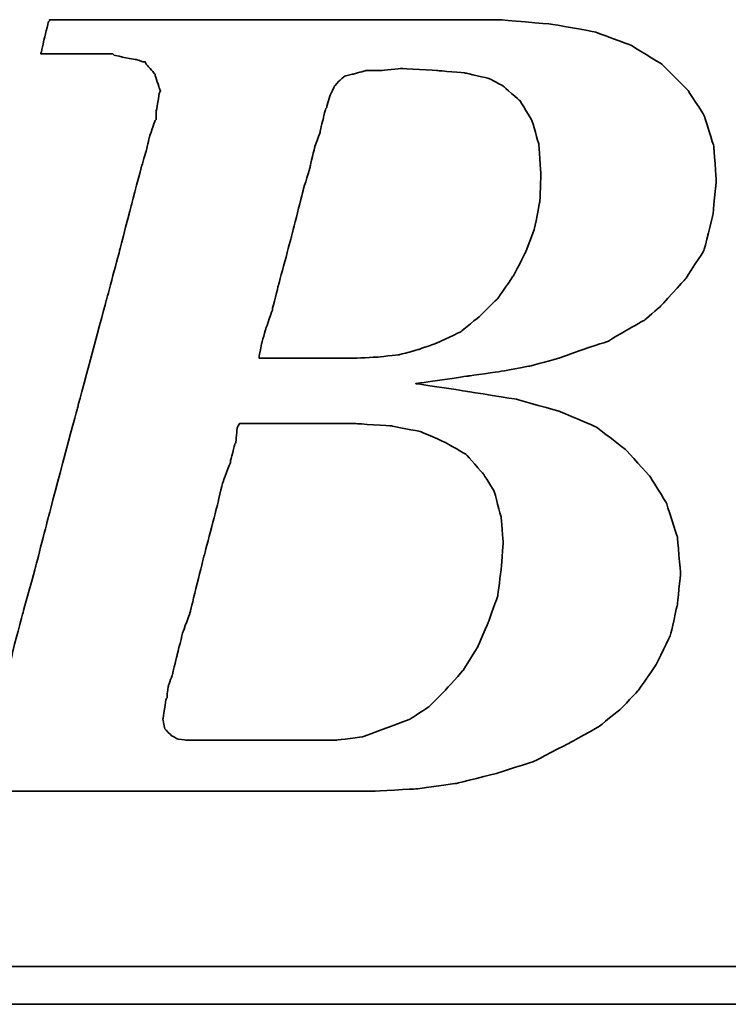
# Model space of a CAD drawing. Header units: millimetres. Extents: x 21 to 553, y -27 to 131.
# Tile 31 of 51: x 408.13 to 412.13, y 21.55 to 27.09. Entities that reach past the tile are written whole.
import ezdxf

# ---------------------------------------------------------------- set-up
doc = ezdxf.new("R2010")
doc.units = ezdxf.units.MM
doc.header["$LTSCALE"] = 0.15
doc.layers.add('DIM', color=4, linetype='CONTINUOUS')
doc.layers.add('layer 1', color=7, linetype='CONTINUOUS')

# ---------------------------------------------------------------- blocks, each defined once
blk = doc.blocks.new('TBI MOTION logo(完整正式版)')
at = {"layer": 'layer 1', "color": 22, "lineweight": 35}
for points, knots in [([(-64.65375, -6.86375), (-64.65375, -6.86375), (-64.84375, -7.29625), (-64.84375, -7.29625), (-64.84375, -7.29625), (-64.84375, -7.29625), (-64.86875, -7.34375), (-64.86875, -7.34375), (-64.86875, -7.34375), (-64.86875, -7.34375), (-64.86875, -7.36875), (-64.86875, -7.36875), (-64.86875, -7.36875), (-64.86875, -7.36875), (-65.15375, -7.65375), (-65.15375, -7.65375), (-65.15375, -7.65375), (-65.15375, -7.65375), (-65.17875, -7.65375), (-65.17875, -7.65375), (-65.17875, -7.65375), (-65.17875, -7.65375), (-65.20375, -7.67875), (-65.20375, -7.67875), (-65.20375, -7.67875), (-65.20375, -7.67875), (-65.58875, -7.87125), (-65.58875, -7.87125), (-65.58875, -7.87125), (-65.58875, -7.87125), (-65.63375, -7.87125), (-65.63375, -7.87125), (-65.63375, -7.87125), (-65.63375, -7.87125), (-65.65875, -7.89375), (-65.65875, -7.89375), (-65.65875, -7.89375), (-65.65875, -7.89375), (-66.09375, -7.94375), (-66.09375, -7.94375), (-66.09375, -7.94375), (-66.09375, -7.94375), (-66.11375, -7.94375), (-66.11375, -7.94375), (-66.11375, -7.94375), (-66.11375, -7.94375), (-66.16375, -7.94375), (-66.16375, -7.94375), (-66.16375, -7.94375), (-66.16375, -7.94375), (-66.30875, -7.94375), (-66.30875, -7.94375), (-66.30875, -7.94375), (-66.30875, -7.94375), (-66.69375, -7.94375), (-66.69375, -7.94375), (-66.69375, -7.94375), (-66.69375, -7.94375), (-67.07375, -7.94375), (-67.07375, -7.94375), (-67.07375, -7.94375), (-67.07375, -7.94375), (-67.12375, -7.94375), (-67.12375, -7.94375), (-67.12375, -7.94375), (-67.12375, -7.94375), (-67.12375, -7.96625), (-67.12375, -7.96625), (-67.12375, -7.96625), (-67.12375, -7.96625), (-67.14875, -7.99125), (-67.14875, -7.99125), (-67.14875, -7.99125), (-67.14875, -7.99125), (-67.24375, -8.34875), (-67.24375, -8.34875), (-67.24375, -8.34875), (-67.24375, -8.34875), (-67.31375, -8.68625), (-67.31375, -8.68625), (-67.31375, -8.68625), (-67.31375, -8.68625), (-67.26875, -8.68625), (-67.26875, -8.68625), (-67.26875, -8.68625), (-67.26875, -8.68625), (-67.07375, -8.68625), (-67.07375, -8.68625), (-67.07375, -8.68625), (-67.07375, -8.68625), (-66.54875, -8.68625), (-66.54875, -8.68625), (-66.54875, -8.68625), (-66.54875, -8.68625), (-65.82625, -8.68625), (-65.82625, -8.68625), (-65.82625, -8.68625), (-65.82625, -8.68625), (-65.01375, -8.68625), (-65.01375, -8.68625), (-65.01375, -8.68625), (-65.01375, -8.68625), (-64.05375, -8.68625), (-64.05375, -8.68625), (-64.05375, -8.68625), (-64.05375, -8.68625), (-62.08375, -8.68625), (-62.08375, -8.68625), (-62.08375, -8.68625), (-62.08375, -8.68625), (-60.06875, -8.68625), (-60.06875, -8.68625), (-60.06875, -8.68625), (-60.06875, -8.68625), (-59.10875, -8.68625), (-59.10875, -8.68625), (-59.10875, -8.68625), (-59.10875, -8.68625), (-58.29375, -8.68625), (-58.29375, -8.68625), (-58.29375, -8.68625), (-58.29375, -8.68625), (-57.57375, -8.68625), (-57.57375, -8.68625), (-57.57375, -8.68625), (-57.57375, -8.68625), (-57.04875, -8.68625), (-57.04875, -8.68625), (-57.04875, -8.68625), (-57.04875, -8.68625), (-56.85375, -8.68625), (-56.85375, -8.68625), (-56.85375, -8.68625), (-56.85375, -8.68625), (-56.70875, -8.68625), (-56.70875, -8.68625), (-56.70875, -8.68625), (-56.70875, -8.68625), (-56.61375, -8.68625), (-56.61375, -8.68625), (-56.61375, -8.68625), (-56.61375, -8.68625), (-56.56875, -8.68625), (-56.56875, -8.68625), (-56.56875, -8.68625), (-56.56875, -8.68625), (-55.65375, -8.63875), (-55.65375, -8.63875), (-55.65375, -8.63875), (-55.65375, -8.63875), (-54.76875, -8.51875), (-54.76875, -8.51875), (-54.76875, -8.51875), (-54.76875, -8.51875), (-53.90375, -8.30375), (-53.90375, -8.30375), (-53.90375, -8.30375), (-53.90375, -8.30375), (-53.08875, -8.03875), (-53.08875, -8.03875), (-53.08875, -8.03875), (-53.08875, -8.03875), (-52.34375, -7.65375), (-52.34375, -7.65375), (-52.34375, -7.65375), (-52.34375, -7.65375), (-51.69875, -7.29625), (-51.69875, -7.29625), (-51.69875, -7.29625), (-51.69875, -7.29625), (-51.21875, -6.91125), (-51.21875, -6.91125), (-51.21875, -6.91125), (-51.21875, -6.91125), (-50.83375, -6.50375), (-50.83375, -6.50375), (-50.83375, -6.50375), (-50.83375, -6.50375), (-50.44875, -5.94875), (-50.44875, -5.94875), (-50.44875, -5.94875), (-50.44875, -5.94875), (-50.13875, -5.30375), (-50.13875, -5.30375), (-50.13875, -5.30375), (-50.13875, -5.30375), (-49.99375, -4.65375), (-49.99375, -4.65375), (-49.99375, -4.65375), (-49.99375, -4.65375), (-49.92375, -3.98375), (-49.92375, -3.98375), (-49.92375, -3.98375), (-49.92375, -3.98375), (-49.99375, -3.19374), (-49.99375, -3.19374), (-49.99375, -3.19374), (-49.99375, -3.19374), (-50.23374, -2.44874), (-50.23374, -2.44874), (-50.23374, -2.44874), (-50.23374, -2.44874), (-50.59375, -1.87374), (-50.59375, -1.87374), (-50.59375, -1.87374), (-50.59375, -1.87374), (-51.09875, -1.31874), (-51.09875, -1.31874), (-51.09875, -1.31874), (-51.09875, -1.31874), (-51.74375, -0.81875), (-51.74375, -0.81875), (-51.74375, -0.81875), (-51.74375, -0.81875), (-52.53875, -0.48125), (-52.53875, -0.48125), (-52.53875, -0.48125), (-52.53875, -0.48125), (-53.47375, -0.21875), (-53.47375, -0.21875), (-53.47375, -0.21875), (-53.47375, -0.21875), (-54.52875, -0.04874), (-54.52875, -0.04874), (-54.52875, -0.04874), (-54.52875, -0.04874), (-55.65375, 0.12125), (-55.65375, 0.12125), (-55.65375, 0.12125), (-55.65375, 0.12125), (-54.50375, 0.28624), (-54.50375, 0.28624), (-54.50375, 0.28624), (-54.50375, 0.28624), (-53.83375, 0.38124), (-53.83375, 0.38124), (-53.83375, 0.38124), (-53.83375, 0.38124), (-53.18375, 0.50125), (-53.18375, 0.50125), (-53.18375, 0.50125), (-53.18375, 0.50125), (-52.55875, 0.66874), (-52.55875, 0.66874), (-52.55875, 0.66874), (-52.55875, 0.66874), (-52.03375, 0.86124), (-52.03375, 0.86124), (-52.03375, 0.86124), (-52.03375, 0.86124), (-51.50374, 1.03124), (-51.50374, 1.03124), (-51.50374, 1.03124), (-51.50374, 1.03124), (-51.09875, 1.27125), (-51.09875, 1.27125), (-51.09875, 1.27125), (-51.09875, 1.27125), (-50.71375, 1.48624), (-50.71375, 1.48624), (-50.71375, 1.48624), (-50.71375, 1.48624), (-50.37625, 1.77625), (-50.37625, 1.77625), (-50.37625, 1.77625), (-50.37625, 1.77625), (-49.82375, 2.37625), (-49.82375, 2.37625), (-49.82375, 2.37625), (-49.82375, 2.37625), (-49.41875, 2.99625), (-49.41875, 2.99625), (-49.41875, 2.99625), (-49.41875, 2.99625), (-49.22375, 3.76625), (-49.22375, 3.76625), (-49.22375, 3.76625), (-49.22375, 3.76625), (-49.15375, 4.50874), (-49.15375, 4.50874), (-49.15375, 4.50874), (-49.15375, 4.50874), (-49.20375, 5.25125), (-49.20375, 5.25125), (-49.20375, 5.25125), (-49.20375, 5.25125), (-49.41875, 5.92625), (-49.41875, 5.92625), (-49.41875, 5.92625), (-49.41875, 5.92625), (-49.77875, 6.47625), (-49.77875, 6.47625), (-49.77875, 6.47625), (-49.77875, 6.47625), (-50.33125, 7.02624), (-50.33125, 7.02624), (-50.33125, 7.02624), (-50.33125, 7.02624), (-51.00125, 7.43625), (-51.00125, 7.43625), (-51.00125, 7.43625), (-51.00125, 7.43625), (-51.79375, 7.72625), (-51.79375, 7.72625), (-51.79375, 7.72625), (-51.79375, 7.72625), (-52.72875, 7.89124), (-52.72875, 7.89124), (-52.72875, 7.89124), (-52.72875, 7.89124), (-53.83375, 7.98625), (-53.83375, 7.98625), (-53.83375, 7.98625), (-53.83375, 7.98625), (-53.92875, 7.98625), (-53.92875, 7.98625), (-53.92875, 7.98625), (-53.92875, 7.98625), (-54.26375, 7.98625), (-54.26375, 7.98625), (-54.26375, 7.98625), (-54.26375, 7.98625), (-54.74375, 7.98625), (-54.74375, 7.98625), (-54.74375, 7.98625), (-54.74375, 7.98625), (-55.36875, 7.98625), (-55.36875, 7.98625), (-55.36875, 7.98625), (-55.36875, 7.98625), (-56.13375, 7.98625), (-56.13375, 7.98625), (-56.13375, 7.98625), (-56.13375, 7.98625), (-56.94875, 7.98625), (-56.94875, 7.98625), (-56.94875, 7.98625), (-56.94875, 7.98625), (-58.77625, 7.98625), (-58.77625, 7.98625), (-58.77625, 7.98625), (-58.77625, 7.98625), (-60.59875, 7.98625), (-60.59875, 7.98625), (-60.59875, 7.98625), (-60.59875, 7.98625), (-61.41375, 7.98625), (-61.41375, 7.98625), (-61.41375, 7.98625), (-61.41375, 7.98625), (-62.17875, 7.98625), (-62.17875, 7.98625), (-62.17875, 7.98625), (-62.17875, 7.98625), (-62.80375, 7.98625), (-62.80375, 7.98625), (-62.80375, 7.98625), (-62.80375, 7.98625), (-63.30625, 7.98625), (-63.30625, 7.98625), (-63.30625, 7.98625), (-63.30625, 7.98625), (-63.57375, 7.98625), (-63.57375, 7.98625), (-63.57375, 7.98625), (-63.57375, 7.98625), (-63.57375, 7.96375), (-63.57375, 7.96375), (-63.57375, 7.96375), (-63.57375, 7.96375), (-63.59875, 7.94125), (-63.59875, 7.94125), (-63.59875, 7.94125), (-63.59875, 7.94125), (-63.69375, 7.55625), (-63.69375, 7.55625), (-63.69375, 7.55625), (-63.69375, 7.55625), (-63.76375, 7.24624), (-63.76375, 7.24624), (-63.76375, 7.24624), (-63.76375, 7.24624), (-63.23875, 7.24624), (-63.23875, 7.24624), (-63.23875, 7.24624), (-63.23875, 7.24624), (-62.75875, 7.24624), (-62.75875, 7.24624), (-62.75875, 7.24624), (-62.75875, 7.24624), (-62.61125, 7.24624), (-62.61125, 7.24624), (-62.61125, 7.24624), (-62.61125, 7.24624), (-62.56625, 7.24624), (-62.56625, 7.24624), (-62.56625, 7.24624), (-62.56625, 7.24624), (-62.22875, 7.24624), (-62.22875, 7.24624), (-62.22875, 7.24624), (-62.22875, 7.24624), (-62.20375, 7.24624), (-62.20375, 7.24624), (-62.20375, 7.24624), (-62.20375, 7.24624), (-62.17875, 7.21875), (-62.17875, 7.21875), (-62.17875, 7.21875), (-62.17875, 7.21875), (-61.96375, 7.17125), (-61.96375, 7.17125), (-61.96375, 7.17125), (-61.96375, 7.17125), (-61.72375, 7.12624), (-61.72375, 7.12624), (-61.72375, 7.12624), (-61.72375, 7.12624), (-61.70375, 7.12624), (-61.70375, 7.12624), (-61.70375, 7.12624), (-61.70375, 7.12624), (-61.55875, 7.07624), (-61.55875, 7.07624), (-61.55875, 7.07624), (-61.55875, 7.07624), (-61.50875, 7.07624), (-61.50875, 7.07624), (-61.50875, 7.07624), (-61.50875, 7.07624), (-61.48375, 7.02624), (-61.48375, 7.02624), (-61.48375, 7.02624), (-61.48375, 7.02624), (-61.31875, 6.83375), (-61.31875, 6.83375), (-61.31875, 6.83375), (-61.31875, 6.83375), (-61.29375, 6.81125), (-61.29375, 6.81125), (-61.29375, 6.81125), (-61.29375, 6.81125), (-61.29375, 6.78625), (-61.29375, 6.78625), (-61.29375, 6.78625), (-61.29375, 6.78625), (-61.19875, 6.50124), (-61.19875, 6.50124), (-61.19875, 6.50124), (-61.19875, 6.50124), (-61.17375, 6.45124), (-61.17375, 6.45124), (-61.17375, 6.45124), (-61.17375, 6.45124), (-61.19875, 6.40625), (-61.19875, 6.40625), (-61.19875, 6.40625), (-61.19875, 6.40625), (-61.26875, 5.99624), (-61.26875, 5.99624), (-61.26875, 5.99624), (-61.26875, 5.99624), (-61.26875, 5.85125), (-61.26875, 5.85125), (-61.26875, 5.85125), (-61.26875, 5.85125), (-61.26875, 5.82625), (-61.26875, 5.82625), (-61.26875, 5.82625), (-61.26875, 5.82625), (-61.29375, 5.80625), (-61.29375, 5.80625), (-61.29375, 5.80625), (-61.29375, 5.80625), (-61.34125, 5.66125), (-61.34125, 5.66125), (-61.34125, 5.66125), (-61.34125, 5.66125), (-61.41375, 5.44625), (-61.41375, 5.44625), (-61.41375, 5.44625), (-61.41375, 5.44625), (-61.48375, 5.15625), (-61.48375, 5.15625), (-61.48375, 5.15625), (-61.48375, 5.15625), (-61.58375, 4.82124), (-61.58375, 4.82124), (-61.58375, 4.82124), (-61.58375, 4.82124), (-61.79875, 4.00375), (-61.79875, 4.00375), (-61.79875, 4.00375), (-61.79875, 4.00375), (-62.05875, 2.99625), (-62.05875, 2.99625), (-62.05875, 2.99625), (-62.05875, 2.99625), (-62.34875, 1.91625), (-62.34875, 1.91625), (-62.34875, 1.91625), (-62.34875, 1.91625), (-62.97375, -0.41124), (-62.97375, -0.41124), (-62.97375, -0.41124), (-62.97375, -0.41124), (-63.59875, -2.75875), (-63.59875, -2.75875), (-63.59875, -2.75875), (-63.59875, -2.75875), (-63.88375, -3.86374), (-63.88375, -3.86374), (-63.88375, -3.86374), (-63.88375, -3.86374), (-64.14875, -4.82374), (-64.14875, -4.82374), (-64.14875, -4.82374), (-64.14875, -4.82374), (-64.36375, -5.64125), (-64.36375, -5.64125), (-64.36375, -5.64125), (-64.36375, -5.64125), (-64.43625, -5.97625), (-64.43625, -5.97625), (-64.43625, -5.97625), (-64.43625, -5.97625), (-64.50875, -6.28625), (-64.50875, -6.28625), (-64.50875, -6.28625), (-64.50875, -6.28625), (-64.50875, -6.30875), (-64.50875, -6.30875), (-64.50875, -6.30875), (-64.50875, -6.30875), (-64.57875, -6.50375), (-64.57875, -6.50375), (-64.57875, -6.50375), (-64.57875, -6.50375), (-64.62875, -6.69625), (-64.62875, -6.69625), (-64.62875, -6.69625), (-64.62875, -6.69625), (-64.62875, -6.76875), (-64.62875, -6.76875), (-64.62875, -6.76875), (-64.62875, -6.76875), (-64.62875, -6.81375), (-64.62875, -6.81375), (-64.62875, -6.81375), (-64.62875, -6.81375), (-64.62875, -6.83875), (-64.62875, -6.83875), (-64.62875, -6.83875), (-64.62875, -6.83875), (-64.65375, -6.86375), (-64.65375, -6.86375)], [0, 0, 0, 0, 0.00719424, 0.00719424, 0.00719424, 0.00719425, 0.01438849, 0.01438849, 0.01438849, 0.0143885, 0.02158273, 0.02158273, 0.02158273, 0.02158274, 0.02877698, 0.02877698, 0.02877698, 0.02877699, 0.03597122, 0.03597122, 0.03597122, 0.03597123, 0.04316547, 0.04316547, 0.04316547, 0.04316548, 0.05035971, 0.05035971, 0.05035971, 0.05035972, 0.05755396, 0.05755396, 0.05755396, 0.05755397, 0.0647482, 0.0647482, 0.0647482, 0.06474821, 0.07194245, 0.07194245, 0.07194245, 0.07194246, 0.07913669, 0.07913669, 0.07913669, 0.0791367, 0.08633094, 0.08633094, 0.08633094, 0.08633095, 0.09352518, 0.09352518, 0.09352518, 0.09352519, 0.10071942, 0.10071942, 0.10071942, 0.10071943, 0.10791367, 0.10791367, 0.10791367, 0.10791368, 0.11510791, 0.11510791, 0.11510791, 0.11510792, 0.12230216, 0.12230216, 0.12230216, 0.12230217, 0.1294964, 0.1294964, 0.1294964, 0.12949641, 0.13669065, 0.13669065, 0.13669065, 0.13669066, 0.14388489, 0.14388489, 0.14388489, 0.1438849, 0.15107914, 0.15107914, 0.15107914, 0.15107915, 0.15827338, 0.15827338, 0.15827338, 0.15827339, 0.16546763, 0.16546763, 0.16546763, 0.16546764, 0.17266187, 0.17266187, 0.17266187, 0.17266188, 0.17985612, 0.17985612, 0.17985612, 0.17985613, 0.18705036, 0.18705036, 0.18705036, 0.18705037, 0.1942446, 0.1942446, 0.1942446, 0.19424461, 0.20143885, 0.20143885, 0.20143885, 0.20143886, 0.20863309, 0.20863309, 0.20863309, 0.2086331, 0.21582734, 0.21582734, 0.21582734, 0.21582735, 0.22302158, 0.22302158, 0.22302158, 0.22302159, 0.23021583, 0.23021583, 0.23021583, 0.23021584, 0.23741007, 0.23741007, 0.23741007, 0.23741008, 0.24460432, 0.24460432, 0.24460432, 0.24460433, 0.25179856, 0.25179856, 0.25179856, 0.25179857, 0.25899281, 0.25899281, 0.25899281, 0.25899282, 0.26618705, 0.26618705, 0.26618705, 0.26618706, 0.27338129, 0.27338129, 0.27338129, 0.2733813, 0.28057554, 0.28057554, 0.28057554, 0.28057555, 0.28776978, 0.28776978, 0.28776978, 0.28776979, 0.29496403, 0.29496403, 0.29496403, 0.29496404, 0.30215827, 0.30215827, 0.30215827, 0.30215828, 0.30935252, 0.30935252, 0.30935252, 0.30935253, 0.31654676, 0.31654676, 0.31654676, 0.31654677, 0.32374101, 0.32374101, 0.32374101, 0.32374102, 0.33093525, 0.33093525, 0.33093525, 0.33093526, 0.3381295, 0.3381295, 0.3381295, 0.33812951, 0.34532374, 0.34532374, 0.34532374, 0.34532375, 0.35251799, 0.35251799, 0.35251799, 0.352518, 0.35971223, 0.35971223, 0.35971223, 0.35971224, 0.36690647, 0.36690647, 0.36690647, 0.36690648, 0.37410072, 0.37410072, 0.37410072, 0.37410073, 0.38129496, 0.38129496, 0.38129496, 0.38129497, 0.38848921, 0.38848921, 0.38848921, 0.38848922, 0.39568345, 0.39568345, 0.39568345, 0.39568346, 0.4028777, 0.4028777, 0.4028777, 0.40287771, 0.41007194, 0.41007194, 0.41007194, 0.41007195, 0.41726619, 0.41726619, 0.41726619, 0.4172662, 0.42446043, 0.42446043, 0.42446043, 0.42446044, 0.43165468, 0.43165468, 0.43165468, 0.43165469, 0.43884892, 0.43884892, 0.43884892, 0.43884893, 0.44604317, 0.44604317, 0.44604317, 0.44604318, 0.45323741, 0.45323741, 0.45323741, 0.45323742, 0.46043165, 0.46043165, 0.46043165, 0.46043166, 0.4676259, 0.4676259, 0.4676259, 0.46762591, 0.47482014, 0.47482014, 0.47482014, 0.47482015, 0.48201439, 0.48201439, 0.48201439, 0.4820144, 0.48920863, 0.48920863, 0.48920863, 0.48920864, 0.49640288, 0.49640288, 0.49640288, 0.49640289, 0.50359712, 0.50359712, 0.50359712, 0.50359713, 0.51079137, 0.51079137, 0.51079137, 0.51079138, 0.51798561, 0.51798561, 0.51798561, 0.51798562, 0.52517986, 0.52517986, 0.52517986, 0.52517987, 0.5323741, 0.5323741, 0.5323741, 0.53237411, 0.53956835, 0.53956835, 0.53956835, 0.53956836, 0.54676259, 0.54676259, 0.54676259, 0.5467626, 0.55395683, 0.55395683, 0.55395683, 0.55395684, 0.56115108, 0.56115108, 0.56115108, 0.56115109, 0.56834532, 0.56834532, 0.56834532, 0.56834533, 0.57553957, 0.57553957, 0.57553957, 0.57553958, 0.58273381, 0.58273381, 0.58273381, 0.58273382, 0.58992806, 0.58992806, 0.58992806, 0.58992807, 0.5971223, 0.5971223, 0.5971223, 0.59712231, 0.60431655, 0.60431655, 0.60431655, 0.60431656, 0.61151079, 0.61151079, 0.61151079, 0.6115108, 0.61870504, 0.61870504, 0.61870504, 0.61870505, 0.62589928, 0.62589928, 0.62589928, 0.62589929, 0.63309353, 0.63309353, 0.63309353, 0.63309354, 0.64028777, 0.64028777, 0.64028777, 0.64028778, 0.64748201, 0.64748201, 0.64748201, 0.64748202, 0.65467626, 0.65467626, 0.65467626, 0.65467627, 0.6618705, 0.6618705, 0.6618705, 0.66187051, 0.66906475, 0.66906475, 0.66906475, 0.66906476, 0.67625899, 0.67625899, 0.67625899, 0.676259, 0.68345324, 0.68345324, 0.68345324, 0.68345325, 0.69064748, 0.69064748, 0.69064748, 0.69064749, 0.69784173, 0.69784173, 0.69784173, 0.69784174, 0.70503597, 0.70503597, 0.70503597, 0.70503598, 0.71223022, 0.71223022, 0.71223022, 0.71223023, 0.71942446, 0.71942446, 0.71942446, 0.71942447, 0.72661871, 0.72661871, 0.72661871, 0.72661872, 0.73381295, 0.73381295, 0.73381295, 0.73381296, 0.74100719, 0.74100719, 0.74100719, 0.7410072, 0.74820144, 0.74820144, 0.74820144, 0.74820145, 0.75539568, 0.75539568, 0.75539568, 0.75539569, 0.76258993, 0.76258993, 0.76258993, 0.76258994, 0.76978417, 0.76978417, 0.76978417, 0.76978418, 0.77697842, 0.77697842, 0.77697842, 0.77697843, 0.78417266, 0.78417266, 0.78417266, 0.78417267, 0.79136691, 0.79136691, 0.79136691, 0.79136692, 0.79856115, 0.79856115, 0.79856115, 0.79856116, 0.8057554, 0.8057554, 0.8057554, 0.80575541, 0.81294964, 0.81294964, 0.81294964, 0.81294965, 0.82014388, 0.82014388, 0.82014388, 0.82014389, 0.82733813, 0.82733813, 0.82733813, 0.82733814, 0.83453237, 0.83453237, 0.83453237, 0.83453238, 0.84172662, 0.84172662, 0.84172662, 0.84172663, 0.84892086, 0.84892086, 0.84892086, 0.84892087, 0.85611511, 0.85611511, 0.85611511, 0.85611512, 0.86330935, 0.86330935, 0.86330935, 0.86330936, 0.8705036, 0.8705036, 0.8705036, 0.87050361, 0.87769784, 0.87769784, 0.87769784, 0.87769785, 0.88489209, 0.88489209, 0.88489209, 0.8848921, 0.89208633, 0.89208633, 0.89208633, 0.89208634, 0.89928058, 0.89928058, 0.89928058, 0.89928059, 0.90647482, 0.90647482, 0.90647482, 0.90647483, 0.91366906, 0.91366906, 0.91366906, 0.91366907, 0.92086331, 0.92086331, 0.92086331, 0.92086332, 0.92805755, 0.92805755, 0.92805755, 0.92805756, 0.9352518, 0.9352518, 0.9352518, 0.93525181, 0.94244604, 0.94244604, 0.94244604, 0.94244605, 0.94964029, 0.94964029, 0.94964029, 0.9496403, 0.95683453, 0.95683453, 0.95683453, 0.95683454, 0.96402878, 0.96402878, 0.96402878, 0.96402879, 0.97122302, 0.97122302, 0.97122302, 0.97122303, 0.97841727, 0.97841727, 0.97841727, 0.97841728, 0.98561151, 0.98561151, 0.98561151, 0.98561152, 0.99280576, 0.99280576, 0.99280576, 0.99280577, 1, 1, 1, 1]), ([(-57.50375, 6.35625), (-57.50375, 6.35625), (-57.57375, 6.11625), (-57.57375, 6.11625), (-57.57375, 6.11625), (-57.57375, 6.11625), (-57.57375, 6.09125), (-57.57375, 6.09125), (-57.57375, 6.09125), (-57.57375, 6.09125), (-57.59875, 6.06625), (-57.59875, 6.06625), (-57.59875, 6.06625), (-57.59875, 6.06625), (-57.64875, 5.87625), (-57.64875, 5.87625), (-57.64875, 5.87625), (-57.64875, 5.87625), (-57.71875, 5.58875), (-57.71875, 5.58875), (-57.71875, 5.58875), (-57.71875, 5.58875), (-57.71875, 5.56625), (-57.71875, 5.56625), (-57.71875, 5.56625), (-57.71875, 5.56625), (-57.83875, 5.23125), (-57.83875, 5.23125), (-57.83875, 5.23125), (-57.83875, 5.23125), (-57.93625, 4.82124), (-57.93625, 4.82124), (-57.93625, 4.82124), (-57.93625, 4.82124), (-57.93625, 4.79624), (-57.93625, 4.79624), (-57.93625, 4.79624), (-57.93625, 4.79624), (-58.07875, 4.34125), (-58.07875, 4.34125), (-58.07875, 4.34125), (-58.07875, 4.34125), (-58.34375, 3.28625), (-58.34375, 3.28625), (-58.34375, 3.28625), (-58.34375, 3.28625), (-58.62875, 2.23124), (-58.62875, 2.23124), (-58.62875, 2.23124), (-58.62875, 2.23124), (-58.74875, 1.75125), (-58.74875, 1.75125), (-58.74875, 1.75125), (-58.74875, 1.75125), (-58.74875, 1.72625), (-58.74875, 1.72625), (-58.74875, 1.72625), (-58.74875, 1.72625), (-58.89375, 1.31625), (-58.89375, 1.31625), (-58.89375, 1.31625), (-58.89375, 1.31625), (-58.98875, 0.98124), (-58.98875, 0.98124), (-58.98875, 0.98124), (-58.98875, 0.98124), (-59.03875, 0.71625), (-59.03875, 0.71625), (-59.03875, 0.71625), (-59.03875, 0.71625), (-59.03875, 0.66874), (-59.03875, 0.66874), (-59.03875, 0.66874), (-59.03875, 0.66874), (-58.91875, 0.66874), (-58.91875, 0.66874), (-58.91875, 0.66874), (-58.91875, 0.66874), (-58.53375, 0.66874), (-58.53375, 0.66874), (-58.53375, 0.66874), (-58.53375, 0.66874), (-58.10375, 0.66874), (-58.10375, 0.66874), (-58.10375, 0.66874), (-58.10375, 0.66874), (-57.66875, 0.66874), (-57.66875, 0.66874), (-57.66875, 0.66874), (-57.66875, 0.66874), (-57.33375, 0.66874), (-57.33375, 0.66874), (-57.33375, 0.66874), (-57.33375, 0.66874), (-57.09375, 0.66874), (-57.09375, 0.66874), (-57.09375, 0.66874), (-57.09375, 0.66874), (-56.99875, 0.66874), (-56.99875, 0.66874), (-56.99875, 0.66874), (-56.99875, 0.66874), (-56.49375, 0.69374), (-56.49375, 0.69374), (-56.49375, 0.69374), (-56.49375, 0.69374), (-56.01375, 0.74374), (-56.01375, 0.74374), (-56.01375, 0.74374), (-56.01375, 0.74374), (-55.58375, 0.86124), (-55.58375, 0.86124), (-55.58375, 0.86124), (-55.58375, 0.86124), (-55.17375, 1.00624), (-55.17375, 1.00624), (-55.17375, 1.00624), (-55.17375, 1.00624), (-54.67375, 1.24625), (-54.67375, 1.24625), (-54.67375, 1.24625), (-54.67375, 1.24625), (-54.26375, 1.58124), (-54.26375, 1.58124), (-54.26375, 1.58124), (-54.26375, 1.58124), (-53.87875, 1.96374), (-53.87875, 1.96374), (-53.87875, 1.96374), (-53.87875, 1.96374), (-53.54375, 2.44625), (-53.54375, 2.44625), (-53.54375, 2.44625), (-53.54375, 2.44625), (-53.27875, 2.95125), (-53.27875, 2.95125), (-53.27875, 2.95125), (-53.27875, 2.95125), (-53.08875, 3.45124), (-53.08875, 3.45124), (-53.08875, 3.45124), (-53.08875, 3.45124), (-52.96875, 4.05124), (-52.96875, 4.05124), (-52.96875, 4.05124), (-52.96875, 4.05124), (-52.94375, 4.65125), (-52.94375, 4.65125), (-52.94375, 4.65125), (-52.94375, 4.65125), (-52.99375, 5.30125), (-52.99375, 5.30125), (-52.99375, 5.30125), (-52.99375, 5.30125), (-53.13875, 5.80625), (-53.13875, 5.80625), (-53.13875, 5.80625), (-53.13875, 5.80625), (-53.39875, 6.23625), (-53.39875, 6.23625), (-53.39875, 6.23625), (-53.39875, 6.23625), (-53.75875, 6.54875), (-53.75875, 6.54875), (-53.75875, 6.54875), (-53.75875, 6.54875), (-54.07375, 6.71625), (-54.07375, 6.71625), (-54.07375, 6.71625), (-54.07375, 6.71625), (-54.57375, 6.83375), (-54.57375, 6.83375), (-54.57375, 6.83375), (-54.57375, 6.83375), (-55.17375, 6.88625), (-55.17375, 6.88625), (-55.17375, 6.88625), (-55.17375, 6.88625), (-55.96875, 6.93125), (-55.96875, 6.93125), (-55.96875, 6.93125), (-55.96875, 6.93125), (-56.39875, 6.88625), (-56.39875, 6.88625), (-56.39875, 6.88625), (-56.39875, 6.88625), (-56.42125, 6.88625), (-56.42125, 6.88625), (-56.42125, 6.88625), (-56.42125, 6.88625), (-56.73375, 6.88625), (-56.73375, 6.88625), (-56.73375, 6.88625), (-56.73375, 6.88625), (-56.99875, 6.81125), (-56.99875, 6.81125), (-56.99875, 6.81125), (-56.99875, 6.81125), (-57.02375, 6.81125), (-57.02375, 6.81125), (-57.02375, 6.81125), (-57.02375, 6.81125), (-57.18875, 6.76625), (-57.18875, 6.76625), (-57.18875, 6.76625), (-57.18875, 6.76625), (-57.30875, 6.66625), (-57.30875, 6.66625), (-57.30875, 6.66625), (-57.30875, 6.66625), (-57.40875, 6.54875), (-57.40875, 6.54875), (-57.40875, 6.54875), (-57.40875, 6.54875), (-57.50375, 6.35625), (-57.50375, 6.35625)], [0, 0, 0, 0, 0.01851852, 0.01851852, 0.01851852, 0.01851853, 0.03703704, 0.03703704, 0.03703704, 0.03703705, 0.05555556, 0.05555556, 0.05555556, 0.05555557, 0.07407407, 0.07407407, 0.07407407, 0.07407408, 0.09259259, 0.09259259, 0.09259259, 0.0925926, 0.11111111, 0.11111111, 0.11111111, 0.11111112, 0.12962963, 0.12962963, 0.12962963, 0.12962964, 0.14814815, 0.14814815, 0.14814815, 0.14814816, 0.16666667, 0.16666667, 0.16666667, 0.16666668, 0.18518519, 0.18518519, 0.18518519, 0.1851852, 0.2037037, 0.2037037, 0.2037037, 0.20370371, 0.22222222, 0.22222222, 0.22222222, 0.22222223, 0.24074074, 0.24074074, 0.24074074, 0.24074075, 0.25925926, 0.25925926, 0.25925926, 0.25925927, 0.27777778, 0.27777778, 0.27777778, 0.27777779, 0.2962963, 0.2962963, 0.2962963, 0.29629631, 0.31481481, 0.31481481, 0.31481481, 0.31481482, 0.33333333, 0.33333333, 0.33333333, 0.33333334, 0.35185185, 0.35185185, 0.35185185, 0.35185186, 0.37037037, 0.37037037, 0.37037037, 0.37037038, 0.38888889, 0.38888889, 0.38888889, 0.3888889, 0.40740741, 0.40740741, 0.40740741, 0.40740742, 0.42592593, 0.42592593, 0.42592593, 0.42592594, 0.44444444, 0.44444444, 0.44444444, 0.44444445, 0.46296296, 0.46296296, 0.46296296, 0.46296297, 0.48148148, 0.48148148, 0.48148148, 0.48148149, 0.5, 0.5, 0.5, 0.50000001, 0.51851852, 0.51851852, 0.51851852, 0.51851853, 0.53703704, 0.53703704, 0.53703704, 0.53703705, 0.55555556, 0.55555556, 0.55555556, 0.55555557, 0.57407407, 0.57407407, 0.57407407, 0.57407408, 0.59259259, 0.59259259, 0.59259259, 0.5925926, 0.61111111, 0.61111111, 0.61111111, 0.61111112, 0.62962963, 0.62962963, 0.62962963, 0.62962964, 0.64814815, 0.64814815, 0.64814815, 0.64814816, 0.66666667, 0.66666667, 0.66666667, 0.66666668, 0.68518519, 0.68518519, 0.68518519, 0.6851852, 0.7037037, 0.7037037, 0.7037037, 0.70370371, 0.72222222, 0.72222222, 0.72222222, 0.72222223, 0.74074074, 0.74074074, 0.74074074, 0.74074075, 0.75925926, 0.75925926, 0.75925926, 0.75925927, 0.77777778, 0.77777778, 0.77777778, 0.77777779, 0.7962963, 0.7962963, 0.7962963, 0.79629631, 0.81481481, 0.81481481, 0.81481481, 0.81481482, 0.83333333, 0.83333333, 0.83333333, 0.83333334, 0.85185185, 0.85185185, 0.85185185, 0.85185186, 0.87037037, 0.87037037, 0.87037037, 0.87037038, 0.88888889, 0.88888889, 0.88888889, 0.8888889, 0.90740741, 0.90740741, 0.90740741, 0.90740742, 0.92592593, 0.92592593, 0.92592593, 0.92592594, 0.94444444, 0.94444444, 0.94444444, 0.94444445, 0.96296296, 0.96296296, 0.96296296, 0.96296297, 0.98148148, 0.98148148, 0.98148148, 0.98148149, 1, 1, 1, 1]), ([(-61.03125, -6.57375), (-61.03125, -6.57375), (-61.03125, -6.67125), (-61.03125, -6.67125), (-61.03125, -6.67125), (-61.03125, -6.67125), (-61.05375, -6.69625), (-61.05375, -6.69625), (-61.05375, -6.69625), (-61.05375, -6.69625), (-61.12375, -7.12875), (-61.12375, -7.12875), (-61.12375, -7.12875), (-61.12375, -7.12875), (-61.07875, -7.34375), (-61.07875, -7.34375), (-61.07875, -7.34375), (-61.07875, -7.34375), (-60.93375, -7.48875), (-60.93375, -7.48875), (-60.93375, -7.48875), (-60.93375, -7.48875), (-60.81375, -7.55625), (-60.81375, -7.55625), (-60.81375, -7.55625), (-60.81375, -7.55625), (-60.62375, -7.58375), (-60.62375, -7.58375), (-60.62375, -7.58375), (-60.62375, -7.58375), (-60.30875, -7.58375), (-60.30875, -7.58375), (-60.30875, -7.58375), (-60.30875, -7.58375), (-59.97375, -7.58375), (-59.97375, -7.58375), (-59.97375, -7.58375), (-59.97375, -7.58375), (-59.87875, -7.58375), (-59.87875, -7.58375), (-59.87875, -7.58375), (-59.87875, -7.58375), (-59.63625, -7.58375), (-59.63625, -7.58375), (-59.63625, -7.58375), (-59.63625, -7.58375), (-58.96875, -7.58375), (-58.96875, -7.58375), (-58.96875, -7.58375), (-58.96875, -7.58375), (-58.29375, -7.58375), (-58.29375, -7.58375), (-58.29375, -7.58375), (-58.29375, -7.58375), (-58.05375, -7.58375), (-58.05375, -7.58375), (-58.05375, -7.58375), (-58.05375, -7.58375), (-57.98375, -7.58375), (-57.98375, -7.58375), (-57.98375, -7.58375), (-57.98375, -7.58375), (-57.35875, -7.58375), (-57.35875, -7.58375), (-57.35875, -7.58375), (-57.35875, -7.58375), (-56.78375, -7.50875), (-56.78375, -7.50875), (-56.78375, -7.50875), (-56.78375, -7.50875), (-56.27875, -7.31875), (-56.27875, -7.31875), (-56.27875, -7.31875), (-56.27875, -7.31875), (-55.77375, -7.12875), (-55.77375, -7.12875), (-55.77375, -7.12875), (-55.77375, -7.12875), (-55.36875, -6.86375), (-55.36875, -6.86375), (-55.36875, -6.86375), (-55.36875, -6.86375), (-55.00875, -6.50375), (-55.00875, -6.50375), (-55.00875, -6.50375), (-55.00875, -6.50375), (-54.62375, -6.06875), (-54.62375, -6.06875), (-54.62375, -6.06875), (-54.62375, -6.06875), (-54.31375, -5.56875), (-54.31375, -5.56875), (-54.31375, -5.56875), (-54.31375, -5.56875), (-54.07375, -5.01625), (-54.07375, -5.01625), (-54.07375, -5.01625), (-54.07375, -5.01625), (-53.87875, -4.46374), (-53.87875, -4.46374), (-53.87875, -4.46374), (-53.87875, -4.46374), (-53.80875, -3.91375), (-53.80875, -3.91375), (-53.80875, -3.91375), (-53.80875, -3.91375), (-53.75875, -3.31375), (-53.75875, -3.31375), (-53.75875, -3.31375), (-53.75875, -3.31375), (-53.80875, -2.75875), (-53.80875, -2.75875), (-53.80875, -2.75875), (-53.80875, -2.75875), (-53.95375, -2.20875), (-53.95375, -2.20875), (-53.95375, -2.20875), (-53.95375, -2.20875), (-54.19375, -1.82625), (-54.19375, -1.82625), (-54.19375, -1.82625), (-54.19375, -1.82625), (-54.55375, -1.41875), (-54.55375, -1.41875), (-54.55375, -1.41875), (-54.55375, -1.41875), (-55.00875, -1.15125), (-55.00875, -1.15125), (-55.00875, -1.15125), (-55.00875, -1.15125), (-55.56125, -0.91375), (-55.56125, -0.91375), (-55.56125, -0.91375), (-55.56125, -0.91375), (-56.18125, -0.79375), (-56.18125, -0.79375), (-56.18125, -0.79375), (-56.18125, -0.79375), (-56.94875, -0.74374), (-56.94875, -0.74374), (-56.94875, -0.74374), (-56.94875, -0.74374), (-56.99875, -0.74374), (-56.99875, -0.74374), (-56.99875, -0.74374), (-56.99875, -0.74374), (-57.09375, -0.74374), (-57.09375, -0.74374), (-57.09375, -0.74374), (-57.09375, -0.74374), (-57.38375, -0.74374), (-57.38375, -0.74374), (-57.38375, -0.74374), (-57.38375, -0.74374), (-57.76875, -0.74374), (-57.76875, -0.74374), (-57.76875, -0.74374), (-57.76875, -0.74374), (-58.24625, -0.74374), (-58.24625, -0.74374), (-58.24625, -0.74374), (-58.24625, -0.74374), (-58.72875, -0.74374), (-58.72875, -0.74374), (-58.72875, -0.74374), (-58.72875, -0.74374), (-59.20875, -0.74374), (-59.20875, -0.74374), (-59.20875, -0.74374), (-59.20875, -0.74374), (-59.46875, -0.74374), (-59.46875, -0.74374), (-59.46875, -0.74374), (-59.46875, -0.74374), (-59.51625, -0.83875), (-59.51625, -0.83875), (-59.51625, -0.83875), (-59.51625, -0.83875), (-59.54375, -1.15125), (-59.54375, -1.15125), (-59.54375, -1.15125), (-59.54375, -1.15125), (-59.56375, -1.17874), (-59.56375, -1.17874), (-59.56375, -1.17874), (-59.56375, -1.17874), (-59.66375, -1.55875), (-59.66375, -1.55875), (-59.66375, -1.55875), (-59.66375, -1.55875), (-59.66375, -1.58375), (-59.66375, -1.58375), (-59.66375, -1.58375), (-59.66375, -1.58375), (-59.82875, -2.01874), (-59.82875, -2.01874), (-59.82875, -2.01874), (-59.82875, -2.01874), (-59.94875, -2.52125), (-59.94875, -2.52125), (-59.94875, -2.52125), (-59.94875, -2.52125), (-60.23875, -3.62375), (-60.23875, -3.62375), (-60.23875, -3.62375), (-60.23875, -3.62375), (-60.52375, -4.77624), (-60.52375, -4.77624), (-60.52375, -4.77624), (-60.52375, -4.77624), (-60.52375, -4.79874), (-60.52375, -4.79874), (-60.52375, -4.79874), (-60.52375, -4.79874), (-60.69125, -5.25375), (-60.69125, -5.25375), (-60.69125, -5.25375), (-60.69125, -5.25375), (-60.81375, -5.73625), (-60.81375, -5.73625), (-60.81375, -5.73625), (-60.81375, -5.73625), (-60.90875, -6.11875), (-60.90875, -6.11875), (-60.90875, -6.11875), (-60.90875, -6.11875), (-60.90875, -6.14375), (-60.90875, -6.14375), (-60.90875, -6.14375), (-60.90875, -6.14375), (-61.00375, -6.40875), (-61.00375, -6.40875), (-61.00375, -6.40875), (-61.00375, -6.40875), (-61.03125, -6.57375), (-61.03125, -6.57375)], [0, 0, 0, 0, 0.01694915, 0.01694915, 0.01694915, 0.01694916, 0.03389831, 0.03389831, 0.03389831, 0.03389832, 0.05084746, 0.05084746, 0.05084746, 0.05084747, 0.06779661, 0.06779661, 0.06779661, 0.06779662, 0.08474576, 0.08474576, 0.08474576, 0.08474577, 0.10169492, 0.10169492, 0.10169492, 0.10169493, 0.11864407, 0.11864407, 0.11864407, 0.11864408, 0.13559322, 0.13559322, 0.13559322, 0.13559323, 0.15254237, 0.15254237, 0.15254237, 0.15254238, 0.16949153, 0.16949153, 0.16949153, 0.16949154, 0.18644068, 0.18644068, 0.18644068, 0.18644069, 0.20338983, 0.20338983, 0.20338983, 0.20338984, 0.22033898, 0.22033898, 0.22033898, 0.22033899, 0.23728814, 0.23728814, 0.23728814, 0.23728815, 0.25423729, 0.25423729, 0.25423729, 0.2542373, 0.27118644, 0.27118644, 0.27118644, 0.27118645, 0.28813559, 0.28813559, 0.28813559, 0.2881356, 0.30508475, 0.30508475, 0.30508475, 0.30508476, 0.3220339, 0.3220339, 0.3220339, 0.32203391, 0.33898305, 0.33898305, 0.33898305, 0.33898306, 0.3559322, 0.3559322, 0.3559322, 0.35593221, 0.37288136, 0.37288136, 0.37288136, 0.37288137, 0.38983051, 0.38983051, 0.38983051, 0.38983052, 0.40677966, 0.40677966, 0.40677966, 0.40677967, 0.42372881, 0.42372881, 0.42372881, 0.42372882, 0.44067797, 0.44067797, 0.44067797, 0.44067798, 0.45762712, 0.45762712, 0.45762712, 0.45762713, 0.47457627, 0.47457627, 0.47457627, 0.47457628, 0.49152542, 0.49152542, 0.49152542, 0.49152543, 0.50847458, 0.50847458, 0.50847458, 0.50847459, 0.52542373, 0.52542373, 0.52542373, 0.52542374, 0.54237288, 0.54237288, 0.54237288, 0.54237289, 0.55932203, 0.55932203, 0.55932203, 0.55932204, 0.57627119, 0.57627119, 0.57627119, 0.5762712, 0.59322034, 0.59322034, 0.59322034, 0.59322035, 0.61016949, 0.61016949, 0.61016949, 0.6101695, 0.62711864, 0.62711864, 0.62711864, 0.62711865, 0.6440678, 0.6440678, 0.6440678, 0.64406781, 0.66101695, 0.66101695, 0.66101695, 0.66101696, 0.6779661, 0.6779661, 0.6779661, 0.67796611, 0.69491525, 0.69491525, 0.69491525, 0.69491526, 0.71186441, 0.71186441, 0.71186441, 0.71186442, 0.72881356, 0.72881356, 0.72881356, 0.72881357, 0.74576271, 0.74576271, 0.74576271, 0.74576272, 0.76271186, 0.76271186, 0.76271186, 0.76271187, 0.77966102, 0.77966102, 0.77966102, 0.77966103, 0.79661017, 0.79661017, 0.79661017, 0.79661018, 0.81355932, 0.81355932, 0.81355932, 0.81355933, 0.83050847, 0.83050847, 0.83050847, 0.83050848, 0.84745763, 0.84745763, 0.84745763, 0.84745764, 0.86440678, 0.86440678, 0.86440678, 0.86440679, 0.88135593, 0.88135593, 0.88135593, 0.88135594, 0.89830508, 0.89830508, 0.89830508, 0.89830509, 0.91525424, 0.91525424, 0.91525424, 0.91525425, 0.93220339, 0.93220339, 0.93220339, 0.9322034, 0.94915254, 0.94915254, 0.94915254, 0.94915255, 0.96610169, 0.96610169, 0.96610169, 0.9661017, 0.98305085, 0.98305085, 0.98305085, 0.98305086, 1, 1, 1, 1]), ([(75.90875, -9.47875), (75.90875, -9.47875), (75.90875, -12.28625), (75.90875, -12.28625), (75.90875, -12.28625), (75.90875, -12.28625), (75.90875, -12.47875), (75.90875, -12.47875), (75.90875, -12.47875), (75.90875, -12.47875), (75.71625, -12.47875), (75.71625, -12.47875), (75.71625, -12.47875), (75.71625, -12.47875), (-88.32875, -12.47875), (-88.32875, -12.47875), (-88.32875, -12.47875), (-88.32875, -12.47875), (-88.32875, -13.29375), (-88.32875, -13.29375), (-88.32875, -13.29375), (-88.32875, -13.29375), (82.89125, -13.29375), (82.89125, -13.29375), (82.89125, -13.29375), (82.89125, -13.29375), (75.90875, -9.47875), (75.90875, -9.47875)], [0, 0, 0, 0, 0.14285714, 0.14285714, 0.14285714, 0.14285715, 0.28571429, 0.28571429, 0.28571429, 0.2857143, 0.42857143, 0.42857143, 0.42857143, 0.42857144, 0.57142857, 0.57142857, 0.57142857, 0.57142858, 0.71428571, 0.71428571, 0.71428571, 0.71428572, 0.85714286, 0.85714286, 0.85714286, 0.85714287, 1, 1, 1, 1])]:
    blk.add_open_spline(points, degree=3, knots=knots, dxfattribs=at)

msp = doc.modelspace()

# ---------------------------------------------------------------- block references
at = {"layer": 'DIM', "color": 0, "xscale": 0.2606204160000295, "yscale": 0.2606204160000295, "zscale": 0.2606204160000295}
msp.add_blockref('TBI MOTION logo(完整正式版)', (424.8696, 25.0105), dxfattribs=at)

doc.saveas('drawing.dxf')
